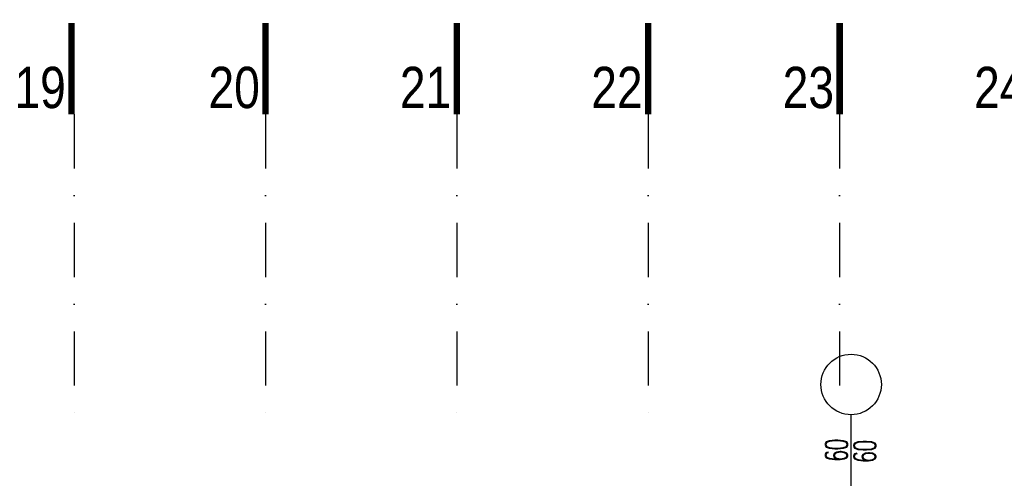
# Model space of a CAD drawing. Header units: millimetres. Extents: x 14495 to 271441, y -21035 to 2232.
# Tile 210 of 227: x 85373 to 86145, y 1803 to 2162. Entities that reach past the tile are written whole.
import ezdxf
from ezdxf.enums import TextEntityAlignment as Align

# ---------------------------------------------------------------- set-up
doc = ezdxf.new("R2010")
doc.units = ezdxf.units.MM
doc.linetypes.add('DASHDOT', pattern=[1, 0.5, -0.25, 0, -0.25])
for name, color, linetype in [('a-bloki-drzwi', 52, 'Continuous'), ('A_BLOKI_KÓŁKO', 1, 'Continuous'), ('A_BLOKI_OPIS', 1, 'Continuous'), ('A_OSIE', 252, 'DASHDOT')]:
    doc.layers.add(name, color=color, linetype=linetype)
doc.styles.add('cent', font='swissel.ttf')
doc.styles.add('ROMANS', font='romans', dxfattribs={"width": 0.6})

# ---------------------------------------------------------------- blocks, each defined once
blk = doc.blocks.new('OSS1')
at = {"linetype": 'Continuous', "const_width": 5}
blk.add_lwpolyline([(0, 0), (0, -71.57)], dxfattribs=at)
at = {"style": 'cent'}
blk.add_attdef('01', text='', height=32.4, dxfattribs=at).set_placement((-4.39, -34.41), align=Align.RIGHT)
blk = doc.blocks.new('HJTS')
at = {"color": 8}
blk.add_line((0, 0), (0, 111.34), dxfattribs=at)
at = {"layer": 'A_BLOKI_KÓŁKO', "ltscale": 0.04}
blk.add_circle((0, 135.04), 23.7, dxfattribs=at)
at = {"layer": 'A_BLOKI_OPIS', "style": 'ROMANS'}
for tag, height, width, p in [('O', 20.59, 0.5, (-0.05, 135.67)), ('100', 17.16, 0.6, (-11.49, 86.54)), ('200', 17.16, 0.6, (10.76, 86.54))]:
    blk.add_attdef(tag, text='', height=height, rotation=90, dxfattribs=dict(at, width=width)).set_placement(p, align=Align.MIDDLE)

msp = doc.modelspace()

# ---------------------------------------------------------------- linework, layer by layer
at = {"layer": 'A_OSIE', "ltscale": 85}
for p, q in [((85415.76, 2088.19), (85415.76, 1846.23)), ((85565.76, 2088.19), (85565.76, 1846.23)), ((85715.76, 2088.19), (85715.76, 1846.23)), ((85865.76, 2088.19), (85865.76, 1846.23)), ((86015.76, 2088.19), (86015.76, 1846.23))]:
    msp.add_line(p, q, dxfattribs=at)

# ---------------------------------------------------------------- block references
at = {"layer": 'a-bloki-drzwi'}
ref = msp.add_blockref('HJTS', (86024.72, 1741.39), dxfattribs=at)
ref.add_attrib('100', '60', dxfattribs={"layer": 'A_BLOKI_OPIS', "extrusion": (0, 0, -1), "height": 17.16, "rotation": 90, "style": 'ROMANS', "text_generation_flag": 4, "width": 0.6}).set_placement((-86013.23, 1825), align=Align.MIDDLE)
ref.add_attrib('200', '60', dxfattribs={"layer": 'A_BLOKI_OPIS', "extrusion": (0, 0, -1), "height": 17.16, "rotation": 90, "style": 'ROMANS', "text_generation_flag": 4, "width": 0.6}).set_placement((-86035.49, 1824.02), align=Align.MIDDLE)
at = {"layer": 'A_OSIE'}
ref = msp.add_blockref('OSS1', (85413.68, 2159.75), dxfattribs=at)
ref.add_attrib('01', '19', dxfattribs={"layer": '0', "height": 32.4, "style": 'cent', "width": 0.8}).set_placement((85409.29, 2125.35), align=Align.TOP_RIGHT)
ref = msp.add_blockref('OSS1', (85565.76, 2159.75), dxfattribs=at)
ref.add_attrib('01', '20', dxfattribs={"layer": '0', "height": 32.4, "style": 'cent', "width": 0.8}).set_placement((85561.37, 2125.35), align=Align.TOP_RIGHT)
ref = msp.add_blockref('OSS1', (85715.76, 2159.75), dxfattribs=at)
ref.add_attrib('01', '21', dxfattribs={"layer": '0', "height": 32.4, "style": 'cent', "width": 0.8}).set_placement((85711.37, 2125.35), align=Align.TOP_RIGHT)
ref = msp.add_blockref('OSS1', (85865.76, 2159.75), dxfattribs=at)
ref.add_attrib('01', '22', dxfattribs={"layer": '0', "height": 32.4, "style": 'cent', "width": 0.8}).set_placement((85861.37, 2125.35), align=Align.TOP_RIGHT)
ref = msp.add_blockref('OSS1', (86015.76, 2159.75), dxfattribs=at)
ref.add_attrib('01', '23', dxfattribs={"layer": '0', "height": 32.4, "style": 'cent', "width": 0.8}).set_placement((86011.37, 2125.35), align=Align.TOP_RIGHT)
ref = msp.add_blockref('OSS1', (86165.76, 2159.75), dxfattribs=at)
ref.add_attrib('01', '24', dxfattribs={"layer": '0', "height": 32.4, "style": 'cent', "width": 0.8}).set_placement((86161.37, 2125.35), align=Align.TOP_RIGHT)

doc.saveas('drawing.dxf')
